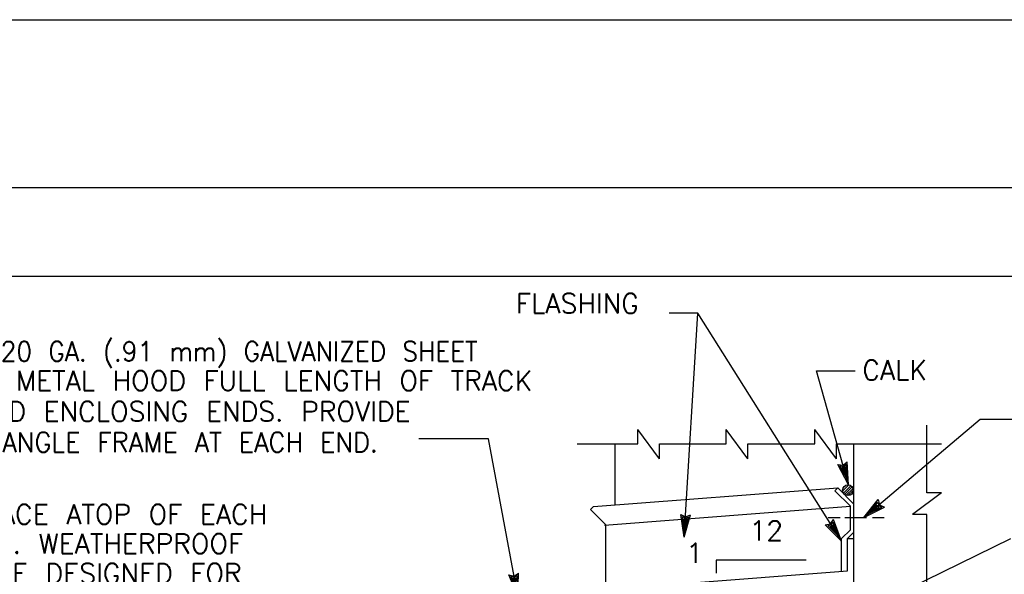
# Model space of a CAD drawing. Extents: x -23 to 2859, y -15 to 3983.
# Tile 20 of 50: x -0.8 to 5.46, y 11.88 to 15.41. Entities that reach past the tile are written whole.
import ezdxf
from ezdxf.enums import TextEntityAlignment as Align

# ---------------------------------------------------------------- set-up
doc = ezdxf.new("R2010")
doc.units = 0
doc.header["$LTSCALE"] = 25.4
doc.header["$MEASUREMENT"] = 0
doc.layers.add('PAN_TS', color=7, linetype='CONTINUOUS')
doc.styles.add('TXT_SHX', font='txt.shx')

# ---------------------------------------------------------------- blocks, each defined once
blk = doc.blocks.new('LT3')
at = {"layer": 'PAN_TS', "color": 24, "linetype": 'CONTINUOUS'}
for p, q in [((0, 0), (-0.0015, 0.000325)), ((-0.00135, 0), (-0.0015, 0.000325)), ((0, 0), (-0.0015, -0.000325)), ((-0.0015, -0.000325), (-0.00135, 0)), ((-0.000387, 0), (-0.001362, 0.000212)), ((-0.001275, 0), (-0.001362, 0.000212)), ((-0.000387, 0), (-0.001362, -0.000212)), ((-0.001362, -0.000212), (-0.001275, 0)), ((-0.000763, 0), (-0.001225, 0.0001)), ((-0.001187, 0), (-0.001225, 0.0001)), ((-0.000763, 0), (-0.001225, -0.0001)), ((-0.001225, -0.0001), (-0.001187, 0))]:
    blk.add_line(p, q, dxfattribs=at)

msp = doc.modelspace()

# ---------------------------------------------------------------- linework, layer by layer
at = {"layer": 'PAN_TS', "color": 7, "linetype": 'CONTINUOUS'}
for p, q in [((-22.7543, 15.4069), (19.2457, 15.4069)), ((-21.8793, 14.3389), (18.3707, 14.3389)), ((-20.6013, 13.7739), (17.6407, 13.7739)), ((3.5141, 13.5396), (3.3321, 13.5396)), ((3.4277, 12.1129), (3.5141, 13.5396)), ((4.4277, 12.0879), (3.5141, 13.5396)), ((4.4727, 12.4459), (4.2687, 13.1729)), ((4.2687, 13.1729), (4.5147, 13.1729)), ((4.5687, 12.2379), (5.3096, 12.8636)), ((5.3096, 12.8636), (5.5776, 12.8636)), ((3.1317, 12.7069), (3.1317, 12.7979)), ((3.2697, 12.6129), (3.1317, 12.7979)), ((3.6947, 12.7069), (3.6947, 12.7979)), ((3.8327, 12.6129), (3.6947, 12.7979)), ((4.2587, 12.7069), (4.2587, 12.7979)), ((4.3967, 12.6129), (4.2587, 12.7979)), ((4.9697, 12.3949), (4.9697, 12.8269)), ((2.1827, 12.7399), (1.7402, 12.7399)), ((2.3687, 11.7379), (2.1827, 12.7399)), ((2.7457, 12.7069), (3.1317, 12.7069)), ((2.9877, 12.3189), (2.9877, 12.7069)), ((3.2697, 12.6129), (3.2697, 12.7069)), ((3.2697, 12.7069), (3.6947, 12.7069)), ((3.8327, 12.6129), (3.8327, 12.7069)), ((3.8327, 12.7069), (4.2587, 12.7069)), ((4.3967, 12.6129), (4.3967, 12.7069)), ((4.3967, 12.7069), (5.0637, 12.7069)), ((4.5057, 9.7249), (4.5057, 12.7069)), ((2.8497, 12.3079), (4.4037, 12.4269)), ((4.3857, 12.4089), (4.4037, 12.4269)), ((4.4837, 12.3109), (4.3857, 12.4089)), ((4.5057, 12.3239), (4.4037, 12.4269)), ((4.4347, 12.4069), (4.4737, 12.4459)), ((4.4367, 12.4269), (4.4527, 12.4429)), ((4.4397, 12.3929), (4.4867, 12.4399)), ((4.4467, 12.3859), (4.4947, 12.4339)), ((4.4567, 12.3799), (4.5007, 12.4239)), ((4.4687, 12.3779), (4.5007, 12.4099)), ((5.0637, 12.3949), (4.8787, 12.2569)), ((5.0637, 12.3949), (4.9697, 12.3949)), ((2.8307, 12.2889), (2.8497, 12.3079)), ((2.9287, 12.1909), (2.8307, 12.2889)), ((2.9197, 12.1899), (4.4837, 12.3109)), ((4.4837, 12.1599), (4.4837, 12.3109)), ((4.3437, 12.2379), (4.4187, 12.2379)), ((4.4497, 12.2379), (4.5867, 12.2379)), ((4.6247, 12.2379), (4.6997, 12.2379)), ((4.9697, 12.2569), (4.8787, 12.2569)), ((4.9697, 11.3459), (4.9697, 12.2569)), ((2.9287, 11.7819), (2.9287, 12.1909)), ((4.4277, 12.1039), (4.4837, 12.1599)), ((4.0787, 11.4079), (5.5046, 12.1042)), ((4.4277, 11.8959), (4.4277, 12.1039)), ((4.4657, 12.1039), (4.5067, 12.1449)), ((4.4657, 11.8999), (4.4657, 12.1039)), ((4.4657, 12.1039), (4.5057, 12.1039)), ((4.2027, 11.9679), (3.6297, 11.9679)), ((3.6297, 11.9679), (3.6297, 11.8849)), ((1.1697, 11.6459), (4.4657, 11.8999))]:
    msp.add_line(p, q, dxfattribs=at)
msp.add_circle((4.4687, 12.4119), 0.0342, dxfattribs=at)

# ---------------------------------------------------------------- block references
at = {"layer": 'PAN_TS', "linetype": 'CONTINUOUS'}
for p, xscale, yscale, zscale, rotation in [((4.4727, 12.4459), 96.00002654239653, 96.00002654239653, 96.00002654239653, 285.6745262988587), ((4.5687, 12.2379), 96.00017753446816, 96.00017753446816, 96.00017753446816, 218.7418243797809), ((3.4277, 12.1129), 95.99998346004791, 95.99998346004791, 95.99998346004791, 266.2262809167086), ((4.4277, 12.0879), 96.00036992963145, 96.00036992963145, 96.00036992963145, 302.5426763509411), ((2.3687, 11.7379), 96.0002230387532, 96.0002230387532, 96.0002230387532, 280.4948971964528)]:
    msp.add_blockref('LT3', p, dxfattribs=dict(at, xscale=xscale, yscale=yscale, zscale=zscale, rotation=rotation))

# ---------------------------------------------------------------- texts
at = {"layer": 'PAN_TS', "color": 7, "linetype": 'CONTINUOUS', "style": 'TXT_SHX'}
for s, p in [('FLASHING', (3.1389, 13.5381)), ('20 GA. (.91 mm) GALVANIZED SHEET', (2.1133, 13.2329)), ('METAL HOOD FULL LENGTH OF TRACK', (2.4615, 13.0462)), ('  AND ENCLOSING ENDS. PROVIDE', (1.6871, 12.8508)), ('ANGLE FRAME AT EACH END.', (1.4811, 12.6553)), ('12', (4.0563, 12.0924)), ('1', (3.5463, 11.9504))]:
    msp.add_text(s, height=0.125, dxfattribs=at).set_placement(p, align=Align.RIGHT)
msp.add_text('CALK', height=0.125, dxfattribs=at).set_placement((4.5597, 13.1139))
for s, p in [('GALV. DIAGONAL BRACE ATOP OF EACH', (-0.9168, 12.1968)), ('6\'-0"(182.88) PANEL. WEATHERPROOF', (-1.0422, 12.0099)), ('ENCLOSURE IS TO BE DESIGNED FOR', (-1.0075, 11.8199))]:
    msp.add_text(s, height=0.125, dxfattribs=at).set_placement(p, align=Align.CENTER)

doc.saveas('drawing.dxf')
